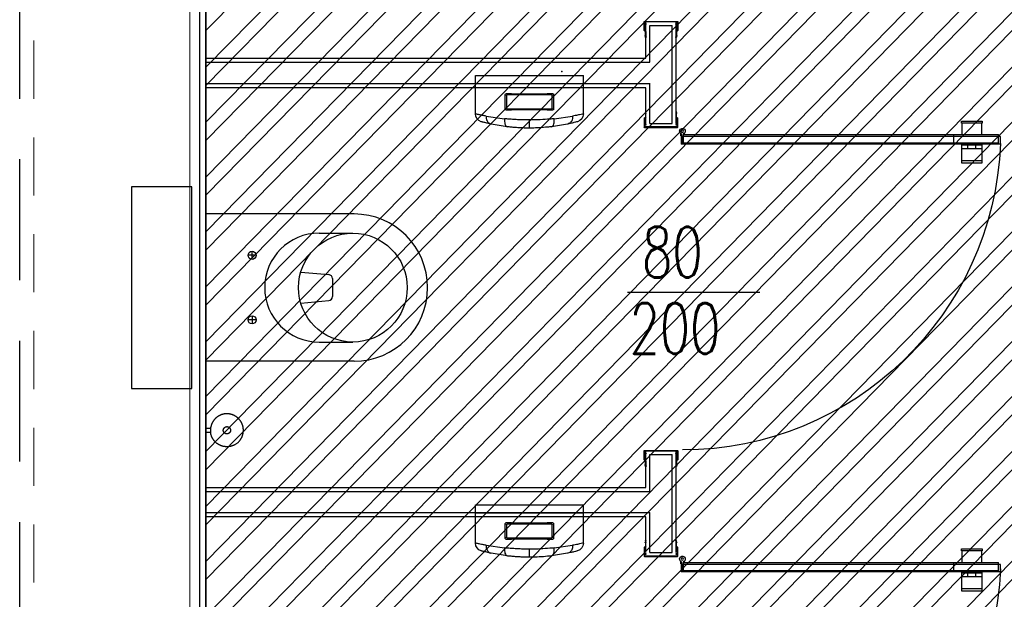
# Model space of a CAD drawing. Header units: centimetres. Extents: x -15121 to 30567, y -60641 to 0.
# Tile 161 of 256: x 6775 to 7019, y -24898 to -24754. Entities that reach past the tile are written whole.
import ezdxf

# ---------------------------------------------------------------- set-up
doc = ezdxf.new("R2010")
doc.units = ezdxf.units.CM
doc.header["$LTSCALE"] = 60
doc.linetypes.add('( Dashed )', pattern=[0.75, 0.5, -0.25])
doc.linetypes.add('KRESKOWA', pattern=[0.4, 0.24, -0.16])
for name, color, linetype in [('AIKA podłoga wc pod meble', 8, 'Continuous'), ('AIKA sanitariaty', 7, 'Continuous'), ('AIKA sufity podwieszane', 8, 'Continuous'), ('AIKA sufity sanitariaty', 7, 'Continuous'), ('AIKA TYNK', 5, 'Continuous'), ('AIKA widokowe', 7, 'Continuous')]:
    doc.layers.add(name, color=color, linetype=linetype)
doc.layers.add('opisy', color=1, linetype='Continuous', lineweight=15)
doc.styles.add('RomanS', font='romans.shx')

# ---------------------------------------------------------------- blocks, each defined once
blk = doc.blocks.new('toaleta top')
at = {"layer": 'AIKA sanitariaty'}
for p, q in [((-18.25, 39.75), (-18.25, 3)), ((-13.5, 31.08), (-13.5, 39.45)), ((13.5, 31.08), (13.5, 39.45)), ((18.25, 39.75), (18.25, 3)), ((-2.22, 34.39), (2.22, 34.39)), ((-3.85, 26.52), (-3.22, 33.48)), ((3.85, 26.52), (3.22, 33.48)), ((-8, 15.44), (-8, 13.44)), ((8, 15.44), (8, 13.44)), ((-7, 14.44), (-9, 14.44)), ((7, 14.44), (9, 14.44)), ((-18.25, 3), (18.25, 3)), ((25, -0.5), (-25, -0.5)), ((-25, -0.5), (-25, -15.5)), ((25, -15.5), (25, -0.5)), ((-25, -15.5), (25, -15.5))]:
    blk.add_line(p, q, dxfattribs=at)
for centre, radius in [((0, 39.45), 13.5), ((-8, 14.44), 1), ((8, 14.44), 1)]:
    blk.add_circle(centre, radius, dxfattribs=at)
for centre, radius, start, end in [((0, 39.75), 18.25, 0, 180), ((-2.22, 33.39), 1, 90, 174.822), ((2.22, 33.39), 1, 5.178, 90), ((0, 31.08), 13.5, 180, 0)]:
    blk.add_arc(centre, radius, start, end, dxfattribs=at)
blk = doc.blocks.new('sl parawan')
at = {"layer": 'AIKA widokowe'}
for p, q in [((-59.55, 119.81), (-59.55, 117.6)), ((-51.3, 119.88), (-59.48, 119.88)), ((-59.42, 119.23), (-59.42, 119.75)), ((-59.42, 119.75), (-51.37, 119.75)), ((-59.15, 94.57), (-59.15, 119.75)), ((-51.65, 110.72), (-51.65, 119.75)), ((-51.37, 119.75), (-51.37, 119.23)), ((-51.24, 117.6), (-51.24, 119.81)), ((-59.05, 119.23), (-59.42, 119.23)), ((-59.42, 117.6), (-59.42, 119.16)), ((-59.42, 119.16), (-59.05, 119.16)), ((-59.27, 117.32), (-59.27, 116.42)), ((-59.14, 116.42), (-59.14, 117.32)), ((-59.05, 119.16), (-59.05, 119.23)), ((-58.15, 94.57), (-58.15, 118.88)), ((-52.65, 118.88), (-58.15, 118.88)), ((-52.65, 109.72), (-52.65, 118.88)), ((-51.37, 119.23), (-51.74, 119.23)), ((-51.74, 119.23), (-51.74, 119.16)), ((-51.74, 119.16), (-51.37, 119.16)), ((-51.65, 117.32), (-51.65, 116.42)), ((-51.52, 116.42), (-51.52, 117.32)), ((-51.37, 119.16), (-51.37, 117.6)), ((-59.31, 116.3), (-59.23, 115.93)), ((-59.28, 116.4), (-59.3, 116.33)), ((-59.18, 116.3), (-59.16, 116.34)), ((-59.1, 115.96), (-59.18, 116.3)), ((-51.61, 116.3), (-51.69, 115.96)), ((-51.63, 116.34), (-51.61, 116.3)), ((-51.56, 115.93), (-51.48, 116.3)), ((-51.49, 116.33), (-51.51, 116.4)), ((57.5, 110.72), (-51.65, 110.72)), ((57.5, 109.72), (-52.65, 109.72)), ((-52.65, 94.57), (-52.65, 104.54)), ((-52.65, 104.42), (57.5, 104.42)), ((-51.65, 94.57), (-51.65, 103.42)), ((-51.65, 103.42), (57.5, 103.42)), ((-51.65, 103.42), (57.5, 103.42)), ((-59.55, 93.63), (-59.55, 95.85)), ((-59.42, 95.85), (-59.42, 94.29)), ((-59.31, 97.15), (-59.23, 97.52)), ((-59.28, 97.05), (-59.3, 97.12)), ((-59.27, 96.13), (-59.27, 97.03)), ((-59.1, 97.49), (-59.18, 97.15)), ((-59.18, 97.15), (-59.16, 97.11)), ((-59.14, 97.03), (-59.14, 96.13)), ((-51.61, 97.15), (-51.69, 97.49)), ((-51.65, 96.13), (-51.65, 97.03)), ((-51.63, 97.11), (-51.61, 97.15)), ((-51.56, 97.52), (-51.48, 97.15)), ((-51.52, 97.03), (-51.52, 96.13)), ((-51.49, 97.12), (-51.51, 97.05)), ((-51.37, 94.29), (-51.37, 95.85)), ((-51.24, 95.85), (-51.24, 93.63)), ((-129.98, 95.16), (-135.08, 95.16)), ((-135.08, 95.16), (-135.08, 94.66)), ((-135.08, 94.66), (-129.98, 94.66)), ((-135.03, 91.81), (-135.03, 94.66)), ((-130.03, 94.66), (-130.03, 91.81)), ((-129.98, 94.66), (-129.98, 95.16)), ((-51.3, 93.57), (-59.48, 93.57)), ((-59.42, 94.29), (-59.05, 94.29)), ((-59.05, 94.22), (-59.42, 94.22)), ((-59.42, 94.22), (-59.42, 93.7)), ((-59.42, 93.7), (-51.37, 93.7)), ((-59.05, 94.29), (-59.05, 94.22)), ((-52.65, 94.57), (-58.15, 94.57)), ((-51.74, 94.22), (-51.74, 94.29)), ((-51.74, 94.29), (-51.37, 94.29)), ((-51.37, 94.22), (-51.74, 94.22)), ((-51.37, 93.7), (-51.37, 94.22)), ((-139.62, 91.33), (-60.52, 91.33)), ((-139.62, 89.53), (-139.62, 91.33)), ((-139.62, 91.33), (-60.52, 91.33)), ((-139.12, 89.77), (-139.12, 91.75)), ((-60.99, 91.81), (-139.06, 91.81)), ((-128.09, 89.77), (-128.09, 91.75)), ((-61.12, 92.08), (-61.12, 91.81)), ((-61.12, 91.81), (-60.92, 91.81)), ((-60.92, 91.98), (-60.92, 89.6)), ((-60.92, 91.81), (-60.92, 89.7)), ((-60.92, 89.77), (-60.92, 91.75)), ((-60.52, 89.7), (-60.52, 91.98)), ((-60.52, 89.6), (-60.52, 91.48)), ((-60.52, 91.48), (-60.32, 91.48)), ((-60.52, 91.33), (-60.52, 89.53)), ((-60.32, 91.48), (-60.32, 92.08)), ((-60.52, 89.53), (-139.62, 89.53)), ((-60.52, 89.53), (-139.62, 89.53)), ((-139.06, 89.7), (-60.99, 89.7)), ((-135.03, 89.7), (-135.03, 85.26)), ((-130.03, 89.26), (-135.03, 89.26)), ((-130.03, 88.36), (-135.03, 88.36)), ((-133.53, 88.36), (-133.53, 89.26)), ((-131.53, 88.36), (-131.53, 89.26)), ((-130.03, 85.26), (-130.03, 89.7)), ((-60.92, 89.7), (-60.52, 89.7)), ((-60.92, 89.6), (-60.52, 89.6)), ((-135.08, 84.76), (-135.08, 85.26)), ((-135.08, 85.26), (-129.98, 85.26)), ((-129.98, 84.76), (-135.08, 84.76)), ((-129.98, 85.26), (-129.98, 84.76)), ((-59.55, 13.39), (-59.55, 11.18)), ((-51.3, 13.46), (-59.48, 13.46)), ((-59.42, 12.81), (-59.42, 13.33)), ((-59.42, 13.33), (-51.37, 13.33)), ((-59.05, 12.81), (-59.42, 12.81)), ((-59.42, 11.18), (-59.42, 12.74)), ((-59.42, 12.74), (-59.05, 12.74)), ((-59.15, -11.86), (-59.15, 13.33)), ((-59.05, 12.74), (-59.05, 12.81)), ((-52.65, 12.46), (-58.15, 12.46)), ((-58.15, -11.86), (-58.15, 12.46)), ((-52.65, 3.3), (-52.65, 12.46)), ((-51.37, 12.81), (-51.74, 12.81)), ((-51.74, 12.81), (-51.74, 12.74)), ((-51.74, 12.74), (-51.37, 12.74)), ((-51.65, 4.3), (-51.65, 13.33)), ((-51.37, 13.33), (-51.37, 12.81)), ((-51.37, 12.74), (-51.37, 11.18)), ((-51.24, 11.18), (-51.24, 13.39)), ((-59.31, 9.87), (-59.23, 9.51)), ((-59.28, 9.97), (-59.3, 9.91)), ((-59.27, 10.9), (-59.27, 10)), ((-59.18, 9.88), (-59.16, 9.92)), ((-59.1, 9.53), (-59.18, 9.88)), ((-59.14, 10), (-59.14, 10.9)), ((-51.61, 9.88), (-51.69, 9.53)), ((-51.65, 10.9), (-51.65, 10)), ((-51.63, 9.92), (-51.61, 9.88)), ((-51.56, 9.51), (-51.48, 9.87)), ((-51.52, 10), (-51.52, 10.9)), ((-51.49, 9.91), (-51.51, 9.97)), ((57.5, 3.3), (-52.65, 3.3)), ((57.5, 4.3), (-51.65, 4.3)), ((-52.65, -11.86), (-52.65, -1.88)), ((-52.65, -2), (57.5, -2)), ((-51.65, -3), (57.5, -3)), ((-51.65, -11.86), (-51.65, -3)), ((-59.31, -9.27), (-59.23, -8.91)), ((-59.28, -9.37), (-59.3, -9.31)), ((-59.27, -10.3), (-59.27, -9.4)), ((-59.1, -8.93), (-59.18, -9.28)), ((-59.18, -9.28), (-59.16, -9.32)), ((-59.14, -9.4), (-59.14, -10.3)), ((-51.61, -9.28), (-51.69, -8.93)), ((-51.65, -10.3), (-51.65, -9.4)), ((-51.63, -9.32), (-51.61, -9.28)), ((-51.56, -8.91), (-51.48, -9.27)), ((-51.52, -9.4), (-51.52, -10.3)), ((-51.49, -9.31), (-51.51, -9.37)), ((-129.98, -10.95), (-135.08, -10.95)), ((-135.08, -10.95), (-135.08, -11.45)), ((-135.08, -11.45), (-129.98, -11.45)), ((-135.03, -14.3), (-135.03, -11.45)), ((-130.03, -11.45), (-130.03, -14.3)), ((-129.98, -11.45), (-129.98, -10.95)), ((-59.55, -12.79), (-59.55, -10.58)), ((-59.42, -10.58), (-59.42, -12.14)), ((-59.42, -12.14), (-59.05, -12.14)), ((-59.05, -12.21), (-59.42, -12.21)), ((-59.42, -12.21), (-59.42, -12.73)), ((-59.05, -12.14), (-59.05, -12.21)), ((-52.65, -11.86), (-58.15, -11.86)), ((-51.74, -12.21), (-51.74, -12.14)), ((-51.74, -12.14), (-51.37, -12.14)), ((-51.37, -12.21), (-51.74, -12.21)), ((-51.37, -12.14), (-51.37, -10.58)), ((-51.37, -12.73), (-51.37, -12.21)), ((-51.24, -10.58), (-51.24, -12.79)), ((-139.12, -16.34), (-139.12, -14.36)), ((-60.99, -14.3), (-139.06, -14.3)), ((-128.09, -16.34), (-128.09, -14.36)), ((-61.12, -14.03), (-61.12, -14.3)), ((-61.12, -14.3), (-60.92, -14.3)), ((-60.92, -14.13), (-60.92, -16.51)), ((-60.92, -14.3), (-60.92, -16.41)), ((-60.92, -16.34), (-60.92, -14.36)), ((-60.52, -16.41), (-60.52, -14.13)), ((-60.52, -16.51), (-60.52, -14.63)), ((-60.52, -14.63), (-60.32, -14.63)), ((-60.32, -14.63), (-60.32, -14.03)), ((-51.3, -12.86), (-59.48, -12.86)), ((-59.42, -12.73), (-51.37, -12.73)), ((-139.62, -14.78), (-60.52, -14.78)), ((-139.62, -16.58), (-139.62, -14.78)), ((-139.62, -14.78), (-60.52, -14.78)), ((-60.52, -16.58), (-139.62, -16.58)), ((-60.52, -16.58), (-139.62, -16.58)), ((-139.06, -16.41), (-60.99, -16.41)), ((-135.03, -16.41), (-135.03, -20.85)), ((-130.03, -16.85), (-135.03, -16.85)), ((-133.53, -17.75), (-133.53, -16.85)), ((-131.53, -17.75), (-131.53, -16.85)), ((-130.03, -20.85), (-130.03, -16.41)), ((-60.92, -16.41), (-60.52, -16.41)), ((-60.92, -16.51), (-60.52, -16.51)), ((-60.52, -14.78), (-60.52, -16.58)), ((-130.03, -17.75), (-135.03, -17.75)), ((-135.08, -21.35), (-135.08, -20.85)), ((-135.08, -20.85), (-129.98, -20.85)), ((-129.98, -21.35), (-135.08, -21.35)), ((-129.98, -20.85), (-129.98, -21.35))]:
    blk.add_line(p, q, dxfattribs=at)
for centre in [(-60.72, 92.65), (-60.72, -13.46)]:
    blk.add_circle(centre, 0.3, dxfattribs=at)
for centre, radius, start, end in [((-59.48, 119.81), 0.065, 90, 180), ((-51.3, 119.81), 0.065, 0, 90), ((-59.41, 117.6), 0.14, 180, 270), ((-59.41, 117.6), 0.01, 180, 270), ((-59.41, 117.32), 0.27, 0, 90), ((-59.41, 117.32), 0.14, 0, 90), ((-51.38, 117.32), 0.27, 90, 180), ((-51.38, 117.32), 0.14, 90, 180), ((-51.38, 117.6), 0.01, 270, 0), ((-51.38, 117.6), 0.14, 270, 0), ((-59.25, 116.31), 0.055, 154.9424, 192.3489), ((-59.33, 116.42), 0.055, 334.9424, 0), ((-59.16, 115.94), 0.0649, 192.3489, 12.3224), ((-59.33, 116.42), 0.185, 334.9424, 0), ((-51.63, 115.94), 0.0649, 167.6776, 347.6511), ((-51.46, 116.42), 0.185, 180, 205.0576), ((-51.46, 116.42), 0.055, 180, 205.0576), ((-51.53, 116.31), 0.055, 347.6511, 25.0576), ((-59.41, 95.85), 0.14, 90, 180), ((-59.41, 95.85), 0.01, 90, 180), ((-59.41, 96.13), 0.14, 270, 0), ((-59.41, 96.13), 0.27, 270, 0), ((-59.25, 97.14), 0.055, 167.6511, 205.0576), ((-59.33, 97.03), 0.055, 0, 25.0576), ((-59.16, 97.5), 0.0649, 347.6776, 167.6511), ((-59.33, 97.03), 0.185, 0, 25.0576), ((-51.63, 97.5), 0.0649, 12.3489, 192.3224), ((-51.46, 97.03), 0.185, 154.9424, 180), ((-51.38, 96.13), 0.27, 180, 270), ((-51.46, 97.03), 0.055, 154.9424, 180), ((-51.38, 96.13), 0.14, 180, 270), ((-51.53, 97.14), 0.055, 334.9424, 12.3489), ((-51.38, 95.85), 0.14, 0, 90), ((-51.38, 95.85), 0.01, 0, 90), ((-60.72, 92.65), 0.7, 304.8499, 253.3985), ((-60.72, 92.65), 0.7, 286.6015, 235.1501), ((-59.48, 93.63), 0.065, 180, 270), ((-51.3, 93.63), 0.065, 270, 0), ((-139.06, 91.75), 0.065, 90, 180), ((-128.03, 91.75), 0.065, 90, 180), ((-60.99, 91.75), 0.065, 0, 90), ((-60.64, 92.65), 79.05, 182.2555, 269.9371), ((-139.06, 89.77), 0.065, 180, 270), ((-128.03, 89.77), 0.065, 180, 270), ((-60.99, 89.77), 0.065, 270, 0), ((-59.48, 13.39), 0.065, 90, 180), ((-51.3, 13.39), 0.065, 0, 90), ((-59.41, 11.18), 0.14, 180, 270), ((-59.41, 11.18), 0.01, 180, 270), ((-59.41, 10.9), 0.27, 0, 90), ((-59.41, 10.9), 0.14, 0, 90), ((-59.25, 9.89), 0.055, 154.9424, 192.3489), ((-59.33, 10), 0.055, 334.9424, 0), ((-59.33, 10), 0.185, 334.9424, 0), ((-51.38, 10.9), 0.27, 90, 180), ((-51.46, 10), 0.185, 180, 205.0576), ((-51.38, 10.9), 0.14, 90, 180), ((-51.46, 10), 0.055, 180, 205.0576), ((-51.53, 9.89), 0.055, 347.6511, 25.0576), ((-51.38, 11.18), 0.01, 270, 0), ((-51.38, 11.18), 0.14, 270, 0), ((-59.16, 9.52), 0.0649, 192.3489, 12.3224), ((-51.63, 9.52), 0.0649, 167.6776, 347.6511), ((-59.25, -9.29), 0.055, 167.6511, 205.0576), ((-59.33, -9.4), 0.055, 0, 25.0576), ((-59.16, -8.92), 0.0649, 347.6776, 167.6511), ((-59.33, -9.4), 0.185, 0, 25.0576), ((-51.63, -8.92), 0.0649, 12.3489, 192.3224), ((-51.46, -9.4), 0.185, 154.9424, 180), ((-51.46, -9.4), 0.055, 154.9424, 180), ((-51.53, -9.29), 0.055, 334.9424, 12.3489), ((-59.41, -10.58), 0.14, 90, 180), ((-59.41, -10.58), 0.01, 90, 180), ((-59.41, -10.3), 0.14, 270, 0), ((-59.41, -10.3), 0.27, 270, 0), ((-51.38, -10.3), 0.27, 180, 270), ((-51.38, -10.3), 0.14, 180, 270), ((-51.38, -10.58), 0.14, 0, 90), ((-51.38, -10.58), 0.01, 0, 90), ((-139.06, -14.36), 0.065, 90, 180), ((-128.03, -14.36), 0.065, 90, 180), ((-60.72, -13.46), 0.7, 304.8499, 253.3985), ((-60.72, -13.46), 0.7, 286.6015, 235.1501), ((-60.99, -14.36), 0.065, 0, 90), ((-59.48, -12.79), 0.065, 180, 270), ((-51.3, -12.79), 0.065, 270, 0), ((-60.64, -12.8), 79.05, 182.2555, 269.9371), ((-139.06, -16.34), 0.065, 180, 270), ((-128.03, -16.34), 0.065, 180, 270), ((-60.99, -16.34), 0.065, 270, 0)]:
    blk.add_arc(centre, radius, start, end, dxfattribs=at)
at = {"layer": 'AIKA widokowe', "color": 8}
blk.add_point((-30.77, 107.48), dxfattribs=at)
at = {"layer": 'AIKA widokowe'}
for p in [(-139.62, 89.53), (-128.59, 89.53), (-60.52, 89.53), (-139.62, -16.58), (-128.59, -16.58), (-60.52, -16.58)]:
    blk.add_point(p, dxfattribs=at)
blk = doc.blocks.new('sl szczotka rzut')
at = {"layer": 'AIKA sanitariaty', "transparency": 33554610}
for p, q in [((22238.01, -28535.25), (22238.01, -28534.12)), ((22239.01, -28535.25), (22239.01, -28534.12)), ((22239.01, -28535.25), (22238.01, -28535.25))]:
    blk.add_line(p, q, dxfattribs=at)
for points in [[(22235.26, -28527.56), (22235.16, -28527.72), (22235.07, -28527.86), (22234.99, -28527.98), (22234.93, -28528.09), (22234.88, -28528.19), (22234.83, -28528.29), (22234.79, -28528.37), (22234.76, -28528.45), (22234.73, -28528.52), (22234.7, -28528.6), (22234.67, -28528.67), (22234.65, -28528.73), (22234.62, -28528.8), (22234.6, -28528.87), (22234.58, -28528.93), (22234.56, -28529), (22234.55, -28529.06), (22234.53, -28529.13), (22234.52, -28529.19), (22234.5, -28529.26), (22234.49, -28529.32), (22234.48, -28529.39), (22234.47, -28529.45), (22234.46, -28529.52), (22234.45, -28529.59), (22234.45, -28529.65), (22234.44, -28529.72), (22234.43, -28529.79), (22234.43, -28529.85), (22234.43, -28529.92), (22234.43, -28529.99), (22234.43, -28530.05), (22234.43, -28530.12), (22234.43, -28530.19), (22234.43, -28530.25), (22234.43, -28530.32), (22234.44, -28530.39), (22234.45, -28530.45), (22234.45, -28530.52), (22234.46, -28530.59), (22234.47, -28530.65), (22234.48, -28530.72), (22234.49, -28530.79), (22234.5, -28530.85), (22234.52, -28530.92), (22234.53, -28530.98), (22234.55, -28531.05), (22234.56, -28531.11), (22234.58, -28531.18), (22234.6, -28531.24), (22234.62, -28531.3), (22234.64, -28531.37), (22234.66, -28531.43), (22234.69, -28531.49), (22234.71, -28531.56), (22234.74, -28531.62), (22234.76, -28531.68), (22234.79, -28531.74), (22234.82, -28531.8), (22234.85, -28531.86), (22234.88, -28531.92), (22234.91, -28531.98), (22234.94, -28532.04), (22234.97, -28532.1), (22235.01, -28532.16), (22235.04, -28532.21), (22235.08, -28532.27), (22235.11, -28532.33), (22235.15, -28532.38), (22235.19, -28532.44), (22235.23, -28532.49), (22235.27, -28532.54), (22235.31, -28532.6), (22235.35, -28532.65), (22235.4, -28532.7), (22235.44, -28532.75), (22235.48, -28532.8), (22235.53, -28532.85), (22235.58, -28532.9), (22235.62, -28532.94), (22235.67, -28532.99), (22235.72, -28533.04), (22235.77, -28533.08), (22235.82, -28533.13), (22235.87, -28533.17), (22235.92, -28533.21), (22235.97, -28533.26), (22236.03, -28533.3), (22236.08, -28533.34), (22236.13, -28533.38), (22236.19, -28533.42), (22236.24, -28533.45), (22236.3, -28533.49), (22236.36, -28533.53), (22236.41, -28533.56), (22236.47, -28533.59), (22236.53, -28533.63), (22236.59, -28533.66), (22236.65, -28533.69), (22236.71, -28533.72), (22236.78, -28533.75), (22236.84, -28533.78), (22236.92, -28533.81), (22236.99, -28533.85), (22237.07, -28533.88), (22237.16, -28533.91), (22237.26, -28533.94), (22237.37, -28533.97), (22237.49, -28534.01), (22237.63, -28534.04), (22237.79, -28534.08), (22237.98, -28534.12)], [(22235.26, -28527.56), (22235.39, -28527.42), (22235.5, -28527.29), (22235.6, -28527.19), (22235.69, -28527.1), (22235.78, -28527.02), (22235.85, -28526.95), (22235.92, -28526.89), (22235.99, -28526.84), (22236.06, -28526.79), (22236.12, -28526.74), (22236.18, -28526.7), (22236.24, -28526.66), (22236.3, -28526.62), (22236.35, -28526.58), (22236.41, -28526.55), (22236.47, -28526.51), (22236.53, -28526.48), (22236.59, -28526.45), (22236.65, -28526.42), (22236.71, -28526.39), (22236.77, -28526.36), (22236.83, -28526.33), (22236.89, -28526.3), (22236.95, -28526.28), (22237.01, -28526.25), (22237.07, -28526.23), (22237.14, -28526.2), (22237.2, -28526.18), (22237.26, -28526.16), (22237.33, -28526.14), (22237.39, -28526.12), (22237.46, -28526.1), (22237.52, -28526.09), (22237.59, -28526.07), (22237.65, -28526.06), (22237.72, -28526.04), (22237.78, -28526.03), (22237.85, -28526.02), (22237.91, -28526.01), (22237.98, -28526), (22238.05, -28525.99), (22238.11, -28525.98), (22238.18, -28525.98), (22238.25, -28525.97), (22238.31, -28525.97), (22238.38, -28525.97), (22238.45, -28525.97), (22238.51, -28525.97), (22238.58, -28525.97), (22238.65, -28525.97), (22238.71, -28525.97), (22238.78, -28525.97), (22238.85, -28525.98), (22238.91, -28525.98), (22238.98, -28525.99), (22239.05, -28526), (22239.11, -28526.01), (22239.18, -28526.02), (22239.25, -28526.03), (22239.31, -28526.04), (22239.38, -28526.06), (22239.44, -28526.07), (22239.51, -28526.09), (22239.57, -28526.1), (22239.64, -28526.12), (22239.7, -28526.14), (22239.76, -28526.16), (22239.83, -28526.18), (22239.89, -28526.2), (22239.95, -28526.23), (22240.02, -28526.25), (22240.08, -28526.28), (22240.14, -28526.3), (22240.2, -28526.33), (22240.26, -28526.36), (22240.32, -28526.39), (22240.38, -28526.42), (22240.44, -28526.45), (22240.5, -28526.48), (22240.56, -28526.51), (22240.62, -28526.55), (22240.67, -28526.58), (22240.73, -28526.62), (22240.79, -28526.65), (22240.84, -28526.69), (22240.9, -28526.73), (22240.95, -28526.77), (22241, -28526.81), (22241.06, -28526.85), (22241.11, -28526.89), (22241.16, -28526.94), (22241.21, -28526.98), (22241.26, -28527.02), (22241.31, -28527.07), (22241.36, -28527.12), (22241.41, -28527.16), (22241.45, -28527.21), (22241.5, -28527.26), (22241.54, -28527.31), (22241.59, -28527.36), (22241.63, -28527.41), (22241.67, -28527.46), (22241.72, -28527.51), (22241.76, -28527.56), (22241.8, -28527.62), (22241.84, -28527.67), (22241.88, -28527.73), (22241.91, -28527.78), (22241.95, -28527.84), (22241.99, -28527.89), (22242.02, -28527.95), (22242.05, -28528.01), (22242.09, -28528.07), (22242.12, -28528.13), (22242.15, -28528.19), (22242.18, -28528.25), (22242.21, -28528.31), (22242.24, -28528.37), (22242.27, -28528.43), (22242.29, -28528.49), (22242.32, -28528.55), (22242.34, -28528.61), (22242.36, -28528.68), (22242.39, -28528.74), (22242.41, -28528.8), (22242.43, -28528.87), (22242.45, -28528.93), (22242.46, -28529), (22242.48, -28529.06), (22242.5, -28529.13), (22242.51, -28529.19), (22242.52, -28529.26), (22242.54, -28529.32), (22242.55, -28529.39), (22242.56, -28529.45), (22242.57, -28529.52), (22242.58, -28529.59), (22242.58, -28529.65), (22242.59, -28529.72), (22242.59, -28529.79), (22242.6, -28529.85), (22242.6, -28529.92), (22242.6, -28529.99), (22242.6, -28530.05), (22242.6, -28530.12), (22242.6, -28530.19), (22242.6, -28530.25), (22242.59, -28530.32), (22242.59, -28530.39), (22242.58, -28530.45), (22242.58, -28530.52), (22242.57, -28530.59), (22242.56, -28530.65), (22242.55, -28530.72), (22242.54, -28530.79), (22242.52, -28530.85), (22242.51, -28530.92), (22242.5, -28530.98), (22242.48, -28531.05), (22242.46, -28531.11), (22242.45, -28531.18), (22242.43, -28531.24), (22242.41, -28531.3), (22242.39, -28531.37), (22242.36, -28531.43), (22242.34, -28531.49), (22242.32, -28531.56), (22242.29, -28531.62), (22242.27, -28531.68), (22242.24, -28531.74), (22242.21, -28531.8), (22242.18, -28531.86), (22242.15, -28531.92), (22242.12, -28531.98), (22242.09, -28532.04), (22242.05, -28532.1), (22242.02, -28532.16), (22241.99, -28532.21), (22241.95, -28532.27), (22241.91, -28532.33), (22241.88, -28532.38), (22241.84, -28532.44), (22241.8, -28532.49), (22241.76, -28532.54), (22241.72, -28532.6), (22241.67, -28532.65), (22241.63, -28532.7), (22241.59, -28532.75), (22241.54, -28532.8), (22241.5, -28532.85), (22241.45, -28532.9), (22241.41, -28532.94), (22241.36, -28532.99), (22241.31, -28533.04), (22241.26, -28533.08), (22241.21, -28533.13), (22241.16, -28533.17), (22241.11, -28533.21), (22241.06, -28533.26), (22241, -28533.3), (22240.95, -28533.34), (22240.9, -28533.38), (22240.84, -28533.42), (22240.79, -28533.45), (22240.73, -28533.49), (22240.67, -28533.53), (22240.62, -28533.56), (22240.56, -28533.59), (22240.5, -28533.63), (22240.44, -28533.66), (22240.38, -28533.69), (22240.32, -28533.72), (22240.26, -28533.75), (22240.2, -28533.78), (22240.14, -28533.8), (22240.08, -28533.83), (22240.02, -28533.86), (22239.95, -28533.88), (22239.89, -28533.9), (22239.83, -28533.93), (22239.76, -28533.95), (22239.7, -28533.97), (22239.64, -28533.99), (22239.57, -28534), (22239.51, -28534.02), (22239.44, -28534.04), (22239.38, -28534.05), (22239.32, -28534.06), (22239.27, -28534.07), (22239.22, -28534.09), (22239.17, -28534.09), (22239.13, -28534.1), (22239.1, -28534.11), (22239.07, -28534.11), (22239.05, -28534.11), (22239.03, -28534.12), (22239.01, -28534.12), (22238.99, -28534.12), (22238.97, -28534.12), (22238.94, -28534.12), (22238.9, -28534.13), (22238.86, -28534.13), (22238.81, -28534.13), (22238.75, -28534.13), (22238.69, -28534.14), (22238.62, -28534.14), (22238.55, -28534.14), (22238.47, -28534.14), (22238.39, -28534.14), (22238.31, -28534.13), (22238.23, -28534.13), (22238.16, -28534.13), (22238.1, -28534.12), (22238.04, -28534.12), (22238, -28534.12), (22237.98, -28534.12)]]:
    blk.add_lwpolyline(points, dxfattribs=at)
blk.add_lwpolyline([(22239.38, -28530.29), (22239.39, -28530.27), (22239.39, -28530.26), (22239.39, -28530.24), (22239.39, -28530.23), (22239.4, -28530.21), (22239.4, -28530.2), (22239.4, -28530.19), (22239.4, -28530.17), (22239.41, -28530.16), (22239.41, -28530.14), (22239.41, -28530.13), (22239.41, -28530.11), (22239.41, -28530.1), (22239.41, -28530.08), (22239.41, -28530.07), (22239.41, -28530.05), (22239.41, -28530.04), (22239.41, -28530.02), (22239.41, -28530.01), (22239.41, -28530), (22239.41, -28529.98), (22239.41, -28529.97), (22239.41, -28529.95), (22239.4, -28529.94), (22239.4, -28529.92), (22239.4, -28529.91), (22239.4, -28529.89), (22239.39, -28529.88), (22239.39, -28529.86), (22239.39, -28529.85), (22239.39, -28529.84), (22239.38, -28529.82), (22239.38, -28529.81), (22239.37, -28529.79), (22239.37, -28529.78), (22239.36, -28529.77), (22239.36, -28529.75), (22239.35, -28529.74), (22239.35, -28529.72), (22239.34, -28529.71), (22239.34, -28529.7), (22239.33, -28529.68), (22239.33, -28529.67), (22239.32, -28529.66), (22239.31, -28529.64), (22239.31, -28529.63), (22239.3, -28529.62), (22239.29, -28529.6), (22239.28, -28529.59), (22239.28, -28529.58), (22239.27, -28529.57), (22239.26, -28529.55), (22239.25, -28529.54), (22239.24, -28529.53), (22239.24, -28529.52), (22239.23, -28529.51), (22239.22, -28529.5), (22239.21, -28529.48), (22239.2, -28529.47), (22239.19, -28529.46), (22239.18, -28529.45), (22239.17, -28529.44), (22239.16, -28529.43), (22239.15, -28529.42), (22239.14, -28529.41), (22239.13, -28529.4), (22239.12, -28529.39), (22239.11, -28529.38), (22239.1, -28529.37), (22239.08, -28529.36), (22239.07, -28529.35), (22239.06, -28529.34), (22239.05, -28529.33), (22239.04, -28529.32), (22239.03, -28529.32), (22239.01, -28529.31), (22239, -28529.3), (22238.99, -28529.29), (22238.98, -28529.28), (22238.96, -28529.28), (22238.95, -28529.27), (22238.94, -28529.26), (22238.92, -28529.25), (22238.91, -28529.25), (22238.9, -28529.24), (22238.88, -28529.24), (22238.87, -28529.23), (22238.86, -28529.22), (22238.84, -28529.22), (22238.83, -28529.21), (22238.82, -28529.21), (22238.8, -28529.2), (22238.79, -28529.2), (22238.77, -28529.19), (22238.76, -28529.19), (22238.75, -28529.19), (22238.73, -28529.18), (22238.72, -28529.18), (22238.7, -28529.18), (22238.69, -28529.17), (22238.67, -28529.17), (22238.66, -28529.17), (22238.65, -28529.17), (22238.63, -28529.16), (22238.62, -28529.16), (22238.6, -28529.16), (22238.59, -28529.16), (22238.57, -28529.16), (22238.56, -28529.16), (22238.54, -28529.16), (22238.53, -28529.16), (22238.51, -28529.16), (22238.5, -28529.16), (22238.48, -28529.16), (22238.47, -28529.16), (22238.46, -28529.16), (22238.44, -28529.16), (22238.43, -28529.16), (22238.41, -28529.16), (22238.4, -28529.16), (22238.38, -28529.17), (22238.37, -28529.17), (22238.35, -28529.17), (22238.34, -28529.17), (22238.32, -28529.18), (22238.31, -28529.18), (22238.3, -28529.18), (22238.28, -28529.19), (22238.27, -28529.19), (22238.25, -28529.19), (22238.24, -28529.2), (22238.23, -28529.2), (22238.21, -28529.21), (22238.2, -28529.21), (22238.18, -28529.22), (22238.17, -28529.22), (22238.16, -28529.23), (22238.14, -28529.24), (22238.13, -28529.24), (22238.12, -28529.25), (22238.1, -28529.25), (22238.09, -28529.26), (22238.08, -28529.27), (22238.07, -28529.28), (22238.05, -28529.28), (22238.04, -28529.29), (22238.03, -28529.3), (22238.02, -28529.31), (22238, -28529.32), (22237.99, -28529.32), (22237.98, -28529.33), (22237.97, -28529.34), (22237.96, -28529.35), (22237.94, -28529.36), (22237.93, -28529.37), (22237.92, -28529.38), (22237.91, -28529.39), (22237.9, -28529.4), (22237.89, -28529.41), (22237.88, -28529.42), (22237.87, -28529.43), (22237.86, -28529.44), (22237.85, -28529.45), (22237.84, -28529.46), (22237.83, -28529.47), (22237.82, -28529.48), (22237.81, -28529.5), (22237.8, -28529.51), (22237.79, -28529.52), (22237.78, -28529.53), (22237.78, -28529.54), (22237.77, -28529.55), (22237.76, -28529.57), (22237.75, -28529.58), (22237.74, -28529.59), (22237.74, -28529.6), (22237.73, -28529.62), (22237.72, -28529.63), (22237.72, -28529.64), (22237.71, -28529.66), (22237.7, -28529.67), (22237.7, -28529.68), (22237.69, -28529.7), (22237.68, -28529.71), (22237.68, -28529.72), (22237.67, -28529.74), (22237.67, -28529.75), (22237.66, -28529.77), (22237.66, -28529.78), (22237.65, -28529.79), (22237.65, -28529.81), (22237.65, -28529.82), (22237.64, -28529.84), (22237.64, -28529.85), (22237.64, -28529.86), (22237.63, -28529.88), (22237.63, -28529.89), (22237.63, -28529.91), (22237.63, -28529.92), (22237.62, -28529.94), (22237.62, -28529.95), (22237.62, -28529.97), (22237.62, -28529.98), (22237.62, -28530), (22237.62, -28530.01), (22237.62, -28530.02), (22237.62, -28530.04), (22237.62, -28530.05), (22237.62, -28530.07), (22237.62, -28530.08), (22237.62, -28530.1), (22237.62, -28530.11), (22237.62, -28530.13), (22237.62, -28530.14), (22237.62, -28530.16), (22237.62, -28530.17), (22237.63, -28530.19), (22237.63, -28530.2), (22237.63, -28530.21), (22237.63, -28530.23), (22237.64, -28530.24), (22237.64, -28530.26), (22237.64, -28530.27), (22237.65, -28530.29), (22237.65, -28530.3), (22237.65, -28530.31), (22237.66, -28530.33), (22237.66, -28530.34), (22237.67, -28530.36), (22237.67, -28530.37), (22237.68, -28530.38), (22237.68, -28530.4), (22237.69, -28530.41), (22237.7, -28530.42), (22237.7, -28530.44), (22237.71, -28530.45), (22237.72, -28530.46), (22237.72, -28530.48), (22237.73, -28530.49), (22237.74, -28530.5), (22237.74, -28530.52), (22237.75, -28530.53), (22237.76, -28530.54), (22237.77, -28530.55), (22237.78, -28530.56), (22237.78, -28530.58), (22237.79, -28530.59), (22237.8, -28530.6), (22237.81, -28530.61), (22237.82, -28530.62), (22237.83, -28530.63), (22237.84, -28530.65), (22237.85, -28530.66), (22237.86, -28530.67), (22237.87, -28530.68), (22237.88, -28530.69), (22237.89, -28530.7), (22237.9, -28530.71), (22237.91, -28530.72), (22237.92, -28530.73), (22237.93, -28530.74), (22237.94, -28530.75), (22237.96, -28530.76), (22237.97, -28530.77), (22237.98, -28530.78), (22237.99, -28530.78), (22238, -28530.79), (22238.02, -28530.8), (22238.03, -28530.81), (22238.04, -28530.82), (22238.05, -28530.82), (22238.07, -28530.83), (22238.08, -28530.84), (22238.09, -28530.85), (22238.1, -28530.85), (22238.12, -28530.86), (22238.13, -28530.87), (22238.14, -28530.87), (22238.16, -28530.88), (22238.17, -28530.88), (22238.18, -28530.89), (22238.2, -28530.89), (22238.21, -28530.9), (22238.23, -28530.9), (22238.24, -28530.91), (22238.25, -28530.91), (22238.27, -28530.92), (22238.28, -28530.92), (22238.3, -28530.92), (22238.31, -28530.93), (22238.32, -28530.93), (22238.34, -28530.93), (22238.35, -28530.94), (22238.37, -28530.94), (22238.38, -28530.94), (22238.4, -28530.94), (22238.41, -28530.95), (22238.43, -28530.95), (22238.44, -28530.95), (22238.46, -28530.95), (22238.47, -28530.95), (22238.48, -28530.95), (22238.5, -28530.95), (22238.51, -28530.95), (22238.53, -28530.95), (22238.54, -28530.95), (22238.56, -28530.95), (22238.57, -28530.95), (22238.59, -28530.95), (22238.6, -28530.95), (22238.62, -28530.95), (22238.63, -28530.94), (22238.65, -28530.94), (22238.66, -28530.94), (22238.67, -28530.94), (22238.69, -28530.93), (22238.7, -28530.93), (22238.72, -28530.93), (22238.73, -28530.92), (22238.75, -28530.92), (22238.76, -28530.92), (22238.77, -28530.91), (22238.79, -28530.91), (22238.8, -28530.9), (22238.82, -28530.9), (22238.83, -28530.89), (22238.84, -28530.89), (22238.86, -28530.88), (22238.87, -28530.88), (22238.88, -28530.87), (22238.9, -28530.87), (22238.91, -28530.86), (22238.92, -28530.85), (22238.94, -28530.85), (22238.95, -28530.84), (22238.96, -28530.83), (22238.98, -28530.82), (22238.99, -28530.82), (22239, -28530.81), (22239.01, -28530.8), (22239.03, -28530.79), (22239.04, -28530.78), (22239.05, -28530.78), (22239.06, -28530.77), (22239.07, -28530.76), (22239.08, -28530.75), (22239.1, -28530.74), (22239.11, -28530.73), (22239.12, -28530.72), (22239.13, -28530.71), (22239.14, -28530.7), (22239.15, -28530.69), (22239.16, -28530.68), (22239.17, -28530.67), (22239.18, -28530.66), (22239.19, -28530.65), (22239.2, -28530.63), (22239.21, -28530.62), (22239.22, -28530.61), (22239.23, -28530.6), (22239.24, -28530.59), (22239.24, -28530.58), (22239.25, -28530.56), (22239.26, -28530.55), (22239.27, -28530.54), (22239.28, -28530.53), (22239.28, -28530.52), (22239.29, -28530.5), (22239.3, -28530.49), (22239.31, -28530.48), (22239.31, -28530.46), (22239.32, -28530.45), (22239.33, -28530.44), (22239.33, -28530.42), (22239.34, -28530.41), (22239.34, -28530.4), (22239.35, -28530.38), (22239.35, -28530.37), (22239.36, -28530.36), (22239.36, -28530.34), (22239.37, -28530.33), (22239.37, -28530.31), (22239.38, -28530.3)], close=True, dxfattribs=at)
blk = doc.blocks.new('sl dozownik papieru rzut')
at = {"layer": 'AIKA sanitariaty'}
for p, q in [((13.4, 0), (-13.4, 0)), ((-13.4, -1.95), (-13.4, 0)), ((13.4, -1.95), (13.4, 0)), ((13.4, -1.95), (-13.4, -1.95)), ((-13.4, -2.05), (13.4, -2.05)), ((-13.4, -9.49), (-13.4, -2.05)), ((-13.35, -2), (13.35, -2)), ((13.4, -9.49), (13.4, -2.05)), ((-6, -4.65), (-6, -8.35)), ((-5.85, -4.5), (-4.39, -4.5)), ((-5.55, -4.8), (5.58, -4.8)), ((4.39, -4.5), (-4.39, -4.5)), ((4.39, -4.5), (5.85, -4.5)), ((6, -8.35), (6, -4.65)), ((-5.7, -8.05), (-5.7, -4.95)), ((5.7, -4.95), (5.7, -8.05)), ((-4.39, -8.5), (-5.85, -8.5)), ((5.55, -8.2), (-5.55, -8.2)), ((-4.39, -8.5), (4.39, -8.5)), ((5.85, -8.5), (4.39, -8.5)), ((-6.13, -10.69), (-10.73, -10.04)), ((-9.5, -12.01), (-5.51, -12.67)), ((0, -13), (0, -11)), ((5.51, -12.67), (9.5, -12.01)), ((10.73, -10.04), (6.13, -10.69))]:
    blk.add_line(p, q, dxfattribs=at)
for centre, radius, start, end in [((-13.35, -1.95), 0.05, 180, 270), ((-13.35, -2.05), 0.05, 90, 180), ((13.35, -1.95), 0.05, 270, 0), ((13.35, -2.05), 0.05, 0, 90), ((-5.85, -4.65), 0.15, 90, 180), ((-5.55, -4.95), 0.15, 90, 180), ((5.55, -4.95), 0.15, 0, 90), ((5.85, -4.65), 0.15, 0, 90), ((-11.4, -9.49), 2, 180, 254.9453), ((-5.85, -8.35), 0.15, 180, 270), ((-5.55, -8.05), 0.15, 180, 270), ((5.55, -8.05), 0.15, 270, 0), ((5.85, -8.35), 0.15, 270, 0), ((11.4, -9.49), 2, 285.0547, 0)]:
    blk.add_arc(centre, radius, start, end, dxfattribs=at)
for points, knots in [([(-13.4, -9.49), (-13.4, -9.49), (-13.32, -9.51), (-12.98, -9.59), (-12.73, -9.64), (-12.12, -9.77), (-11.78, -9.84), (-11.18, -9.96), (-10.96, -10), (-10.73, -10.04)], [719.365815, 719.365815, 719.365815, 719.365815, 741.542046, 741.542046, 763.718271, 763.718271, 782.93566, 782.93566, 792.832229, 792.832229, 792.832229, 792.832229]), ([(10.73, -10.04), (11.04, -9.98), (11.33, -9.93), (12.01, -9.8), (12.37, -9.72), (12.8, -9.63), (12.92, -9.6), (13.13, -9.55), (13.21, -9.54), (13.36, -9.5), (13.4, -9.49), (13.4, -9.49)], [645.89816, 645.89816, 645.89816, 645.89816, 659.198751, 659.198751, 681.041661, 681.041661, 692.345192, 692.345192, 703.648717, 703.648717, 719.365815, 719.365815, 719.365815, 719.365815]), ([(-11.92, -11.42), (-11.92, -11.42), (-11.84, -11.45), (-11.55, -11.52), (-11.32, -11.58), (-10.78, -11.72), (-10.47, -11.79), (-9.94, -11.91), (-9.74, -11.96), (-9.53, -12)], [719.365815, 719.365815, 719.365815, 719.365815, 741.542046, 741.542046, 763.718271, 763.718271, 782.93566, 782.93566, 793.101387, 793.101387, 793.101387, 793.101387]), ([(-10.73, -10.04), (-10.73, -10.04), (-10.73, -10.04), (-10.73, -10.05), (-10.73, -10.05), (-10.73, -10.07), (-10.73, -10.07), (-10.73, -10.09), (-10.73, -10.11), (-10.74, -10.14), (-10.74, -10.17), (-10.74, -10.25), (-10.73, -10.3), (-10.73, -10.45), (-10.71, -10.55), (-10.66, -10.85), (-10.59, -11.03), (-10.4, -11.41), (-10.26, -11.59), (-9.92, -11.86), (-9.73, -11.96), (-9.53, -12)], [-0.008999, -0.008999, -0.008999, -0.008999, 0, 0, 0.195131, 0.195131, 0.390205, 0.390205, 0.780355, 0.780355, 1.560665, 1.560665, 3.121408, 3.121408, 6.243965, 6.243965, 12.498055, 12.498055, 20.307105, 20.307105, 28.11533, 28.11533, 28.11533, 28.11533]), ([(-9.53, -12), (-9.53, -12), (-9.52, -12), (-9.52, -12), (-9.51, -12), (-9.51, -12), (-9.5, -12.01), (-9.5, -12.01), (-9.5, -12.01), (-9.5, -12.01)], [125.169211, 125.169211, 125.169211, 125.169211, 125.262842, 125.262842, 125.558179, 125.558179, 125.889339, 125.889339, 126.290447, 126.290447, 126.290447, 126.290447]), ([(-5.51, -12.67), (-5.63, -12.65), (-5.73, -12.58), (-5.92, -12.35), (-6, -12.19), (-6.11, -11.81), (-6.14, -11.61), (-6.17, -11.16), (-6.16, -10.93), (-6.13, -10.69), (-6.13, -10.69), (-6.13, -10.69)], [0, 0, 0, 0, 7.811334, 7.811334, 15.623566, 15.623566, 22.812435, 22.812435, 29.999926, 29.999926, 30.008028, 30.008028, 30.008028, 30.008028]), ([(-6.13, -10.69), (-5.79, -10.72), (-5.45, -10.76), (-4.32, -10.85), (-3.52, -10.9), (-2.07, -10.97), (-1.42, -10.99), (-0.51, -11), (-0.26, -11), (0, -11)], [665.068332, 665.068332, 665.068332, 665.068332, 674.873359, 674.873359, 696.15174, 696.15174, 712.840829, 712.840829, 719.36757, 719.36757, 719.36757, 719.36757]), ([(0, -11), (0.44, -11), (0.87, -11), (1.74, -10.98), (2.17, -10.96), (3.02, -10.93), (3.45, -10.9), (4.28, -10.85), (4.69, -10.82), (5.45, -10.76), (5.79, -10.72), (6.13, -10.69)], [719.36757, 719.36757, 719.36757, 719.36757, 730.491124, 730.491124, 741.614678, 741.614678, 752.738229, 752.738229, 763.861781, 763.861781, 773.666807, 773.666807, 773.666807, 773.666807]), ([(6.13, -10.69), (6.13, -10.69), (6.13, -10.69), (6.13, -10.7), (6.13, -10.7), (6.14, -10.72), (6.14, -10.73), (6.14, -10.75), (6.14, -10.76), (6.14, -10.81), (6.15, -10.84), (6.15, -10.93), (6.16, -10.98), (6.16, -11.16), (6.16, -11.27), (6.14, -11.61), (6.11, -11.81), (6, -12.19), (5.92, -12.35), (5.73, -12.58), (5.63, -12.65), (5.51, -12.67)], [-0.008087, -0.008087, -0.008087, -0.008087, 0, 0, 0.223897, 0.223897, 0.447699, 0.447699, 0.895311, 0.895311, 1.790581, 1.790581, 3.581414, 3.581414, 7.165142, 7.165142, 14.347918, 14.347918, 22.153528, 22.153528, 29.958241, 29.958241, 29.958241, 29.958241]), ([(9.5, -12.01), (9.5, -12.01), (9.5, -12.01), (9.51, -12), (9.51, -12), (9.52, -12), (9.52, -12), (9.53, -12)], [0, 0, 0, 0, 0.4713843, 0.4713843, 0.7522977, 0.7522977, 0.8768388, 0.8768388, 0.8768388, 0.8768388]), ([(10.73, -10.04), (10.73, -10.04), (10.73, -10.04), (10.74, -10.25), (10.73, -10.45), (10.66, -10.85), (10.59, -11.03), (10.4, -11.41), (10.26, -11.59), (9.92, -11.86), (9.73, -11.96), (9.53, -12)], [-0.008936, -0.008936, -0.008936, -0.008936, 0, 0, 6.258249, 6.258249, 12.51788, 12.51788, 20.330205, 20.330205, 28.1424, 28.1424, 28.1424, 28.1424]), ([(9.53, -12), (9.81, -11.94), (10.07, -11.88), (10.69, -11.74), (11, -11.66), (11.38, -11.57), (11.49, -11.54), (11.68, -11.49), (11.75, -11.47), (11.88, -11.44), (11.92, -11.42), (11.92, -11.42)], [645.629, 645.629, 645.629, 645.629, 659.198751, 659.198751, 681.041661, 681.041661, 692.345192, 692.345192, 703.648717, 703.648717, 719.365815, 719.365815, 719.365815, 719.365815]), ([(-5.51, -12.67), (-5.51, -12.67), (-5.51, -12.67), (-5.5, -12.67), (-5.5, -12.67), (-5.5, -12.67)], [25.154736, 25.154736, 25.154736, 25.154736, 25.2068571, 25.2068571, 25.5412471, 25.5412471, 25.5412471, 25.5412471]), ([(-5.5, -12.67), (-5.18, -12.71), (-4.86, -12.74), (-3.85, -12.84), (-3.14, -12.9), (-1.84, -12.97), (-1.26, -12.99), (-0.45, -13), (-0.23, -13), (0, -13)], [664.576978, 664.576978, 664.576978, 664.576978, 674.873359, 674.873359, 696.15174, 696.15174, 712.840829, 712.840829, 719.36757, 719.36757, 719.36757, 719.36757]), ([(0, -13), (0.39, -13), (0.78, -13), (1.55, -12.98), (1.93, -12.96), (2.69, -12.92), (3.07, -12.9), (3.81, -12.84), (4.17, -12.81), (4.86, -12.74), (5.18, -12.71), (5.5, -12.67)], [719.36757, 719.36757, 719.36757, 719.36757, 730.491124, 730.491124, 741.614678, 741.614678, 752.738229, 752.738229, 763.861781, 763.861781, 774.158161, 774.158161, 774.158161, 774.158161]), ([(5.5, -12.67), (5.5, -12.67), (5.5, -12.67), (5.51, -12.67), (5.51, -12.67), (5.51, -12.67)], [0, 0, 0, 0, 0.3582778, 0.3582778, 0.4217256, 0.4217256, 0.4217256, 0.4217256])]:
    blk.add_open_spline(points, degree=3, knots=knots, dxfattribs=at)

msp = doc.modelspace()

# ---------------------------------------------------------------- hatches: boundary and pattern name
at = {"layer": 'AIKA sufity podwieszane', "transparency": 33554610}
h = msp.add_hatch(dxfattribs=at)
h.set_pattern_fill('ANSI32', color=8, angle=0.6)
h.set_pattern_definition([(45.6, (2171.079, 1566.11), (-6.8053523, 6.6642933), []), (45.6, (2175.569, 1566.157), (-6.8053523, 6.6642933), [])])
h.paths.add_polyline_path([(7128.4286, -24661.4802), (6820.9287, -24661.4899), (6820.9287, -25085.4802), (7265.9286, -25085.4802), (7265.9286, -24930.4802), (7109.9286, -24930.4802), (7109.9286, -24864.3728), (7128.4286, -24864.3728)])

# ---------------------------------------------------------------- linework, layer by layer
at = {"layer": 'AIKA podłoga wc pod meble'}
msp.add_lwpolyline([(7231.4286, -24641.4802), (7231.4286, -24661.4802), (7146.4286, -24661.4802), (7146.4286, -24672.9802), (7128.4286, -24672.9802), (7128.4286, -24661.4802), (6820.9287, -24661.4802), (6820.9287, -25085.4802), (7265.9286, -25085.4802), (7265.9286, -24930.4802), (7109.9286, -24930.4802), (7109.9286, -24864.3728), (7128.4286, -24864.3728), (7128.4286, -24762.9802), (7146.4286, -24762.9802), (7146.4286, -24900.4802), (7428.4286, -24900.4802), (7428.4286, -24661.4802), (7332.4286, -24661.4802), (7332.4286, -24641.4802)], close=True, dxfattribs=at)
msp.add_lwpolyline([(7231.4286, -24641.4802), (7231.4286, -24661.4802), (7146.4286, -24661.4802), (7146.4286, -24672.9802), (7128.4286, -24672.9802), (7128.4286, -24661.4802), (6820.9287, -24661.4802), (6820.9287, -25085.4802), (7265.9286, -25085.4802), (7265.9286, -24930.4802), (7109.9286, -24930.4802), (7109.9286, -24864.3728), (7128.4286, -24864.3728), (7128.4286, -24762.9802), (7146.4286, -24762.9802), (7146.4286, -24900.4802), (7428.4286, -24900.4802), (7428.4286, -24661.4802), (7332.4286, -24661.4802), (7332.4286, -24641.4802)], close=True, dxfattribs=at)
at = {"layer": 'AIKA sufity sanitariaty', "color": 8}
msp.add_lwpolyline([(6820.9287, -25085.4802), (7265.9286, -25085.4802), (7265.9286, -24930.4802), (7109.9286, -24930.4802), (7109.9286, -24864.3728), (7128.4286, -24864.3728), (7128.4286, -24661.4802), (6820.9287, -24661.4899)], close=True, dxfattribs=at)
at = {"layer": 'AIKA TYNK'}
msp.add_line((6819.4287, -25086.9802), (6819.4287, -24659.9802), dxfattribs=at)
at = {"layer": 'AIKA widokowe', "linetype": '( Dashed )'}
msp.add_line((6774.7137, -25088.4802), (6774.7121, -24641.4802), dxfattribs=at)
at = {"layer": 'AIKA widokowe'}
for p, q in [((6820.9287, -25085.4802), (6820.9287, -24661.4802)), ((6958.3458, -24821.5142), (6925.5255, -24821.5142))]:
    msp.add_line(p, q, dxfattribs=at)
at = {"layer": 'opisy', "color": 8}
msp.add_line((6816.9287, -25088.5142), (6816.9287, -24658.4802), dxfattribs=at)
at = {"layer": 'opisy', "linetype": 'KRESKOWA'}
msp.add_line((6778.2275, -24893.4802), (6778.2275, -24753.4802), dxfattribs=at)

# ---------------------------------------------------------------- block references
at = {"layer": 'AIKA sanitariaty', "color": 8, "xscale": -1}
for p in [(6901.169, -24767.7552), (6901.169, -24874.1792)]:
    msp.add_blockref('sl dozownik papieru rzut', p, dxfattribs=at)
at = {"layer": 'AIKA sanitariaty', "color": 8, "rotation": 270}
msp.add_blockref('toaleta top', (6817.9287, -24820.3172), dxfattribs=at)
at = {"layer": 'AIKA sanitariaty', "color": 8, "xscale": -1, "rotation": 270}
msp.add_blockref('sl szczotka rzut', (35356.1823, -47094.2119), dxfattribs=at)
at = {"layer": 'AIKA widokowe', "color": 8, "xscale": -1}
msp.add_blockref('sl parawan', (6878.4287, -24874.1792), dxfattribs=at)

# ---------------------------------------------------------------- texts
at = {"layer": 'AIKA widokowe', "style": 'RomanS', "width": 0.7}
for s, p in [('80', (6929.1447, -24817.79)), ('200', (6926.0409, -24836.7032))]:
    msp.add_text(s, height=12.5, dxfattribs=at).set_placement(p)

doc.saveas('drawing.dxf')
